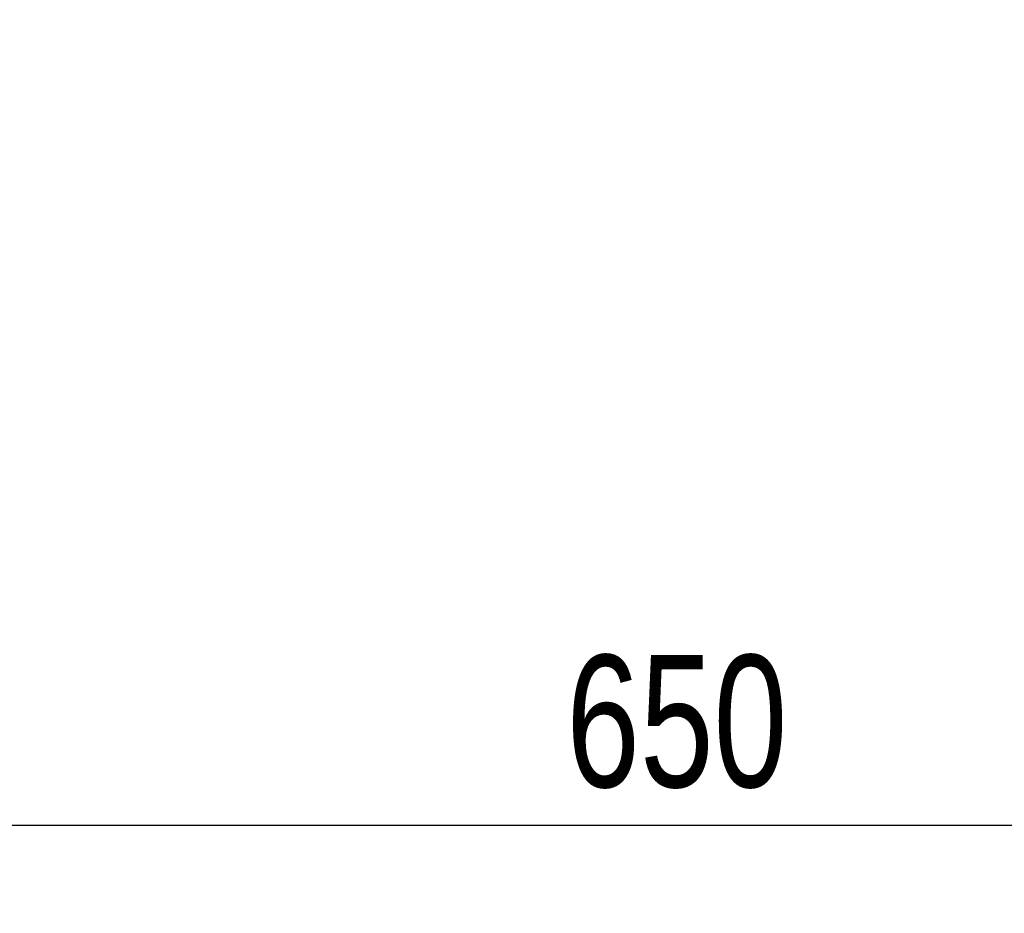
# Model space of a CAD drawing. Header units: millimetres. Extents: x 0 to 420, y 0 to 297.
# Tile 56 of 81: x 288 to 311, y 149 to 169. Entities that reach past the tile are written whole.
import ezdxf

# ---------------------------------------------------------------- set-up
doc = ezdxf.new("R2010")
doc.units = ezdxf.units.MM
doc.layers.add('QUOTE', color=174, linetype='Continuous')
doc.styles.add('SLDTEXTSTYLE3', font='TXT', dxfattribs={"width": 0.75})
doc.dimstyles.new('SLDDIMSTYLE1', dxfattribs={"dimtxt": 3, "dimasz": 3, "dimexe": 0, "dimexo": 0.0625, "dimgap": 0.75, "dimtad": 1, "dimdec": 0, "dimlfac": 8.533318, "dimrnd": 1e-09, "dimzin": 12, "dimdsep": 46, "dimtxsty": 'SLDTEXTSTYLE3', "dimsah": 1, "dimcen": 0.09, "dimadec": 0, "dimazin": 3, "dimtfac": 1, "dimtdec": 3, "dimtofl": 0, "dimtmove": 0, "dimatfit": 3, "dimfxl": 0, "dimfrac": 2, "dimtolj": 1, "dimtzin": 12, "dimarcsym": 0})

# ---------------------------------------------------------------- blocks, each defined once
blk = doc.blocks.new('_D_1')
at = {"layer": 'QUOTE'}
for p, q in [((266.071, 167.29), (266.071, 148.992)), ((342.243, 167.29), (342.243, 148.992)), ((266.071, 150.992), (342.243, 150.992))]:
    blk.add_line(p, q, dxfattribs=at)
for points in [[(266.071, 150.992), (269.071, 150.492), (269.071, 151.492)], [(342.243, 150.992), (339.243, 151.492), (339.243, 150.492)]]:
    blk.add_solid(points, dxfattribs=at)
at = {"layer": 'QUOTE', "insert": (300.832, 154.859), "char_height": 3, "attachment_point": 1, "style": 'SLDTEXTSTYLE3'}
blk.add_mtext('650', dxfattribs=at)

msp = doc.modelspace()

# ---------------------------------------------------------------- dimensions: what is measured, and where the dimension line sits
at = {"layer": 'QUOTE'}
dim = msp.add_linear_dim(base=(342.243, 150.9918), p1=(266.0709, 169.2903), p2=(342.243, 169.2903), dimstyle='SLDDIMSTYLE1', dxfattribs=at)
dim.commit()
dim.dimension.update_dxf_attribs({"geometry": '_D_1', "text_midpoint": (304.1569, 150.9918), "dimtype": 160})

doc.saveas('drawing.dxf')
